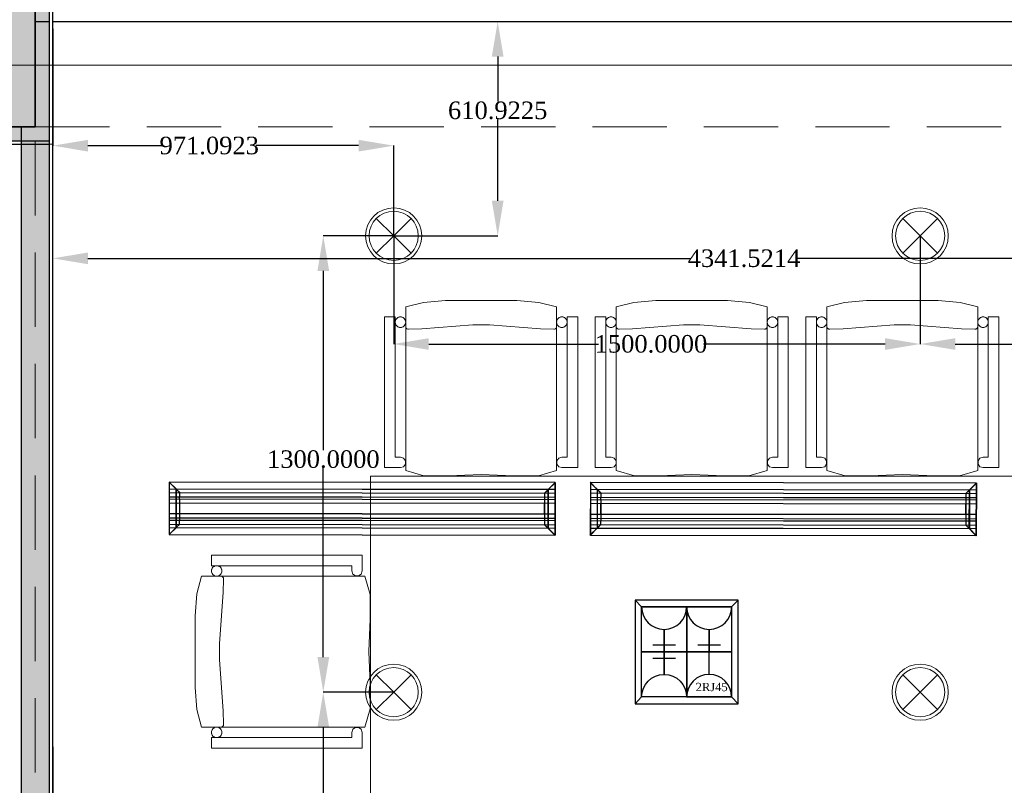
# Model space of a CAD drawing. Header units: millimetres. Extents: x 0 to 88385, y 0 to 41127.
# Tile 149 of 244: x 67362 to 70167, y 24612 to 26793. Entities that reach past the tile are written whole.
import ezdxf
from ezdxf.enums import TextEntityAlignment as Align

# ---------------------------------------------------------------- set-up
doc = ezdxf.new("R2010")
doc.units = ezdxf.units.MM
doc.header["$MEASUREMENT"] = 0
doc.linetypes.add('Dot & Dashed', pattern=[670.277762, 317.5, -176.388889, 0, -176.388874])
doc.linetypes.add('Hidden', pattern=[317.5, 211.666667, -105.833333])
for name, color, linetype in [('- განათება', 7, 'Continuous'), ('- მექანიკური ნაწილი', 7, 'Continuous'), ('- საშტეფცელო როზეტები', 7, 'Continuous'), ('Edges', 7, 'Continuous'), ('New_Structural - Bearing', 7, 'Continuous'), ('Structural - Bearing', 7, 'Continuous'), ('Structural - Grid', 7, 'Continuous')]:
    doc.layers.add(name, color=color, linetype=linetype)
for name, color, linetype, lineweight in [('New_2D Drafting - General_Pen_No__1', 7, 'Continuous', 13), ('New_Interior - Furniture _Pen_No__1', 7, 'Continuous', 13), ('New_Structural - Bearing_Pen_No__1', 7, 'Continuous', 13), ('Structural - Bearing_Pen_No__20', 1, 'Continuous', 0)]:
    doc.layers.add(name, color=color, linetype=linetype, lineweight=lineweight)
for name, color, linetype, lineweight, true_color in [('New_Interior - Lamp_Pen_No__77', 7, 'Continuous', 20, 0xffeb28), ('New_Structural - Bearing_Pen_No__255', 7, 'Continuous', 13, 0xe8e8e8), ('New_Structural - Bearing_Pen_No__5', 7, 'Continuous', 25, 0x40a5ff), ('New_Structural - Bearing_Pen_No__57', 7, 'Continuous', 25, 0xdcd214), ('Structural - Bearing_Pen_No__161', 7, 'Continuous', 13, 0x6a6a6a), ('Structural - Bearing_Pen_No__28', 7, 'Continuous', 35, 0xa80f02), ('Structural - Bearing_Pen_No__81', 7, 'Continuous', 20, 0x6a6a6a), ('Structural - Grid_Pen_No__81', 7, 'Continuous', 20, 0x6a6a6a)]:
    doc.layers.add(name, color=color, linetype=linetype, lineweight=lineweight, true_color=true_color)
doc.styles.add('GENERATED_STYLE_2', font='txt')
doc.styles.get("Standard").update_dxf_attribs({"font": 'sylfaen.ttf'})
doc.dimstyles.get("Standard").update_dxf_attribs({"dimtxt": 0.18, "dimasz": 0.18, "dimexe": 0.18, "dimexo": 0.0625, "dimgap": 0.09, "dimtad": 0, "dimtih": 1, "dimtoh": 1, "dimdec": 4, "dimzin": 0, "dimdsep": 46, "dimtxsty": 'Standard', "dimcen": 0.09, "dimadec": 0, "dimazin": 0, "dimtfac": 1, "dimtdec": 4, "dimtofl": 0, "dimtmove": 0, "dimatfit": 3, "dimfxl": 1, "dimtolj": 1, "dimtzin": 0, "dimarcsym": 0})

# ---------------------------------------------------------------- blocks, each defined once
blk = doc.blocks.new('Wall_70', base_point=(-16883.8, 22847.1))
at = {"layer": 'New_Structural - Bearing_Pen_No__57', "linetype": 'Continuous', "lineweight": 25, "true_color": 0xdcd214}
blk.add_hatch(color=52, dxfattribs=at).paths.add_polyline_path([(-16873.8, 22937.1), (-16793.8, 22937.1), (-16793.8, 26788), (-16833.8, 26788), (-16833.8, 26488), (-16873.8, 26488)])
at = {"layer": 'New_Structural - Bearing_Pen_No__1', "color": 7, "linetype": 'Continuous', "lineweight": 13}
blk.add_line((-16793.8, 26788), (-16833.8, 26788), dxfattribs=at)
at = {"layer": 'New_Structural - Bearing_Pen_No__5', "color": 161, "linetype": 'Continuous', "lineweight": 25, "true_color": 0x40a5ff}
for p, q in [((-16793.8, 22947.1), (-16793.8, 26788)), ((-16873.8, 26488), (-16873.8, 22937.1))]:
    blk.add_line(p, q, dxfattribs=at)
at = {"layer": 'New_Structural - Bearing_Pen_No__5', "color": 161, "linetype": 'Continuous', "lineweight": 25, "true_color": 0x40a5ff, "flags": 128}
blk.add_lwpolyline([(-16783.8, 22947.1), (-16783.8, 26788)], dxfattribs=at)
blk = doc.blocks.new('Wall_71', base_point=(-16933.8, 26888))
at = {"layer": 'New_Structural - Bearing_Pen_No__5', "color": 161, "linetype": 'Continuous', "lineweight": 25, "true_color": 0x40a5ff, "flags": 128}
for points in [[(-16833.8, 26788), (-16793.8, 26788)], [(-16783.8, 26788), (-11183.8, 26788)]]:
    blk.add_lwpolyline(points, dxfattribs=at)
blk = doc.blocks.new('Wall_147', base_point=(-16833.8, 26838))
at = {"layer": 'New_Structural - Bearing_Pen_No__255', "linetype": 'Continuous', "lineweight": 13, "true_color": 0xe8e8e8}
for points in [[(-16793.8, 26488), (-16793.8, 26838), (-16833.8, 26838), (-16833.8, 26488)], [(-16833.8, 26488), (-16833.8, 26448), (-16793.8, 26448)], [(-16793.8, 26488), (-16833.8, 26488), (-16793.8, 26448)]]:
    blk.add_hatch(color=254, dxfattribs=at).paths.add_polyline_path(points)
at = {"layer": 'New_Structural - Bearing_Pen_No__1', "color": 7, "linetype": 'Continuous', "lineweight": 13, "flags": 128}
for points in [[(-16833.8, 26838), (-16793.8, 26838)], [(-16793.8, 26838), (-16783.8, 26838)], [(-16783.8, 26438), (-16793.8, 26438)]]:
    blk.add_lwpolyline(points, dxfattribs=at)
at = {"layer": 'New_Structural - Bearing_Pen_No__5', "color": 161, "linetype": 'Continuous', "lineweight": 25, "true_color": 0x40a5ff}
for p, q in [((-16793.8, 26488), (-16793.8, 26838)), ((-16793.8, 26448), (-16793.8, 26488)), ((-16833.8, 26448), (-16793.8, 26448))]:
    blk.add_line(p, q, dxfattribs=at)
at = {"layer": 'New_Structural - Bearing_Pen_No__5', "color": 161, "linetype": 'Continuous', "lineweight": 25, "true_color": 0x40a5ff, "flags": 128}
blk.add_lwpolyline([(-16783.8, 26438), (-16783.8, 26838)], dxfattribs=at)
blk = doc.blocks.new('Wall_148', base_point=(-16833.8, 26488))
at = {"layer": 'New_Structural - Bearing_Pen_No__255', "linetype": 'Continuous', "lineweight": 13, "true_color": 0xe8e8e8}
blk.add_hatch(color=254, dxfattribs=at).paths.add_polyline_path([(-16833.8, 26488), (-17594.8, 26488), (-17594.8, 26448), (-16833.8, 26448)])
at = {"layer": 'New_Structural - Bearing_Pen_No__1', "color": 7, "linetype": 'Continuous', "lineweight": 13, "flags": 128}
for points in [[(-17644.8, 26488), (-17644.8, 26448)], [(-17644.8, 26448), (-17644.8, 26438)]]:
    blk.add_lwpolyline(points, dxfattribs=at)
at = {"layer": 'New_Structural - Bearing_Pen_No__5', "color": 161, "linetype": 'Continuous', "lineweight": 25, "true_color": 0x40a5ff}
for p, q in [((-17594.8, 26448), (-17634.8, 26448)), ((-17634.8, 26438), (-17594.8, 26438)), ((-17594.8, 26448), (-16833.8, 26448)), ((-16833.8, 26448), (-16793.8, 26448))]:
    blk.add_line(p, q, dxfattribs=at)
at = {"layer": 'New_Structural - Bearing_Pen_No__5', "color": 161, "linetype": 'Continuous', "lineweight": 25, "true_color": 0x40a5ff, "flags": 128}
for points in [[(-17183.8, 26488), (-17594.8, 26488)], [(-17594.8, 26438), (-16793.8, 26438)]]:
    blk.add_lwpolyline(points, dxfattribs=at)
blk = doc.blocks.new('Column_26', base_point=(-17008.8, 26663))
at = {"layer": 'Structural - Bearing_Pen_No__161', "linetype": 'Continuous', "lineweight": 0, "true_color": 0x6a6a6a}
blk.add_hatch(color=251, dxfattribs=at).paths.add_polyline_path([(-16833.8, 26488), (-16833.8, 26838), (-17183.8, 26838), (-17183.8, 26488)])
at = {"layer": 'Structural - Bearing_Pen_No__20', "color": 1, "linetype": 'Continuous', "lineweight": 0}
for p, q in [((-17008.8, 26743), (-17008.8, 26918)), ((-17088.8, 26663), (-17263.8, 26663)), ((-16928.8, 26663), (-16753.8, 26663)), ((-17008.8, 26583), (-17008.8, 26408))]:
    blk.add_line(p, q, dxfattribs=at)
blk.add_point((-17008.8, 26663), dxfattribs=at)
at = {"layer": 'Structural - Bearing_Pen_No__28', "color": 14, "linetype": 'Continuous', "lineweight": 35, "true_color": 0xa80f02, "flags": 128}
blk.add_lwpolyline([(-16833.8, 26488), (-16833.8, 26838), (-17183.8, 26838), (-17183.8, 26488)], close=True, dxfattribs=at)
blk = doc.blocks.new('Standard grid marker')
at = {"layer": 'Structural - Grid_Pen_No__81', "color": 251, "linetype": 'Continuous', "lineweight": 20, "true_color": 0x6a6a6a}
blk.add_line((1000, 0), (51328.1, 0), dxfattribs=at)
at = {"layer": 'Structural - Grid_Pen_No__81', "color": 251, "lineweight": 20, "true_color": 0x6a6a6a, "style": 'GENERATED_STYLE_2'}
for tag, p in [('AC_MarkerText_1_0', (-100, -144)), ('AC_MarkerText_1_1', (52428.1, -144))]:
    blk.add_attdef(tag, text='', height=100, rotation=180, dxfattribs=at).set_placement(p, align=Align.TOP_CENTER)
blk = doc.blocks.new('Chair 06 27')
at = {"layer": 'New_Interior - Furniture _Pen_No__1', "color": 7, "linetype": 'Continuous', "lineweight": 13}
for p, q in [((110.3, 494.9), (60, 482.3)), ((60, 482.3), (60, 16.5)), ((173, 500), (110.3, 494.9)), ((275, 500), (173, 500)), ((377, 500), (275, 500)), ((439.7, 494.9), (377, 500)), ((490, 482.3), (439.7, 494.9)), ((490, 16.5), (490, 482.3)), ((30, 453.7), (0, 453.7)), ((0, 453.7), (0, 24.4)), ((30, 53.9), (30, 453.7)), ((550, 453.7), (520, 453.7)), ((520, 453.7), (520, 53.9)), ((550, 24.4), (550, 453.7)), ((60.2, 424.7), (60, 426)), ((60.7, 423.3), (60.2, 424.7)), ((61.4, 422.1), (60.7, 423.3)), ((62.3, 421.1), (61.4, 422.1)), ((63.4, 420.2), (62.3, 421.1)), ((251.5, 430.7), (106, 419.7)), ((298.5, 430.7), (251.5, 430.7)), ((444, 419.7), (298.5, 430.7)), ((487.7, 421.1), (486.6, 420.2)), ((488.6, 422.1), (487.7, 421.1)), ((489.3, 423.3), (488.6, 422.1)), ((64.6, 419.5), (63.4, 420.2)), ((65.9, 419), (64.6, 419.5)), ((67.3, 418.7), (65.9, 419)), ((68, 418.7), (67.3, 418.7)), ((106, 419.7), (68, 418.7)), ((482, 418.7), (444, 419.7)), ((482.7, 418.7), (482, 418.7)), ((484.1, 419), (482.7, 418.7)), ((485.4, 419.5), (484.1, 419)), ((486.6, 420.2), (485.4, 419.5)), ((45, 53.9), (30, 53.9)), ((53.8, 51), (45, 53.9)), ((59.3, 43.5), (53.8, 51)), ((53.8, 26.8), (59.3, 34.3)), ((59.3, 34.3), (59.3, 43.5)), ((496.2, 51), (490.7, 43.5)), ((490.7, 43.5), (490.7, 34.3)), ((490.7, 34.3), (496.2, 26.8)), ((505, 53.9), (496.2, 51)), ((520, 53.9), (505, 53.9)), ((0, 24.4), (45, 24.4)), ((45, 24.4), (53.8, 26.8)), ((60, 16.5), (111.9, 1.2)), ((111.9, 1.2), (182, 0.9)), ((182, 0.9), (275, 5.1)), ((275, 5.1), (368, 0.9)), ((368, 0.9), (438.1, 1.2)), ((438.1, 1.2), (490, 16.5)), ((496.2, 26.8), (505, 24.4)), ((505, 24.4), (550, 24.4))]:
    blk.add_line(p, q, dxfattribs=at)
at = {"layer": 'New_Interior - Furniture _Pen_No__1', "color": 7, "linetype": 'Continuous', "lineweight": 13, "flags": 128}
for points in [[(60, 16.5), (111.9, 1.2), (182, 0.9), (275, 5.1), (368, 0.9), (438.1, 1.2), (490, 16.5), (490, 482.3), (439.7, 494.9), (377, 500), (275, 500), (173, 500), (110.3, 494.9), (60, 482.3)], [(0, 24.4), (45, 24.4), (53.8, 26.8), (59.3, 34.3), (59.3, 43.5), (53.8, 51), (45, 53.9), (30, 53.9), (30, 453.7), (0, 453.7)], [(45, 453.7), (42.4, 453.5), (39.9, 452.8), (37.5, 451.7), (35.4, 450.2), (33.5, 448.4), (32, 446.2), (30.9, 443.9), (30.2, 441.3), (30, 438.7), (30.2, 436.1), (30.9, 433.6), (32, 431.2), (33.5, 429.1), (35.4, 427.2), (37.5, 425.7), (39.9, 424.6), (42.4, 424), (45, 423.7), (47.6, 424), (50.1, 424.6), (52.5, 425.7), (54.6, 427.2), (56.5, 429.1), (58, 431.2), (59.1, 433.6), (59.8, 436.1), (60, 438.7), (59.8, 441.3), (59.1, 443.9), (58, 446.2), (56.5, 448.4), (54.6, 450.2), (52.5, 451.7), (50.1, 452.8), (47.6, 453.5)], [(505, 453.7), (502.4, 453.5), (499.9, 452.8), (497.5, 451.7), (495.4, 450.2), (493.5, 448.4), (492, 446.2), (490.9, 443.9), (490.2, 441.3), (490, 438.7), (490.2, 436.1), (490.9, 433.6), (492, 431.2), (493.5, 429.1), (495.4, 427.2), (497.5, 425.7), (499.9, 424.6), (502.4, 424), (505, 423.7), (507.6, 424), (510.1, 424.6), (512.5, 425.7), (514.6, 427.2), (516.5, 429.1), (518, 431.2), (519.1, 433.6), (519.8, 436.1), (520, 438.7), (519.8, 441.3), (519.1, 443.9), (518, 446.2), (516.5, 448.4), (514.6, 450.2), (512.5, 451.7), (510.1, 452.8), (507.6, 453.5)], [(520, 53.9), (505, 53.9), (496.2, 51), (490.7, 43.5), (490.7, 34.3), (496.2, 26.8), (505, 24.4), (550, 24.4), (550, 453.7), (520, 453.7)]]:
    blk.add_lwpolyline(points, close=True, dxfattribs=at)
at = {"layer": 'New_Interior - Furniture _Pen_No__1', "color": 7, "linetype": 'Continuous', "lineweight": 13}
for centre, start_param, end_param in [((45, 438.7), 4.712389, 7.853982), ((45, 438.7), 1.570796, 4.712389), ((505, 438.7), 4.712389, 7.853982), ((505, 438.7), 1.570796, 4.712389)]:
    blk.add_ellipse(centre, major_axis=(-15, 0), ratio=0.9996, start_param=start_param, end_param=end_param, dxfattribs=at)
blk = doc.blocks.new('Beam_4', base_point=(-17008.8, 14663))
at = {"layer": 'Structural - Bearing_Pen_No__81', "color": 251, "linetype": 'Hidden', "lineweight": 20, "true_color": 0x6a6a6a}
blk.add_line((-16833.8, 20838), (-16833.8, 26488), dxfattribs=at)
blk = doc.blocks.new('Beam_12', base_point=(-47008.8, 26663))
at = {"layer": 'Structural - Bearing_Pen_No__81', "color": 251, "linetype": 'Dot & Dashed', "lineweight": 20, "true_color": 0x6a6a6a}
blk.add_line((-47008.8, 26663), (991.2, 26663), dxfattribs=at)
at = {"layer": 'Structural - Bearing_Pen_No__81', "color": 251, "linetype": 'Hidden', "lineweight": 20, "true_color": 0x6a6a6a}
blk.add_line((-16833.8, 26488), (-11183.8, 26488), dxfattribs=at)
blk = doc.blocks.new('იატაკის 4 იანი ჩარჩო')
at = {"layer": '- საშტეფცელო როზეტები', "color": 5}
for p, q in [((-12008.3, -6506.7), (-12026.8, -6526.1)), ((-11751.8, -6506.7), (-11733.3, -6526.1)), ((-12026.8, -6526.1), (-11733.3, -6526.1))]:
    blk.add_line(p, q, dxfattribs=at)
for points in [[(-11733.3, -6526.1), (-11733.3, -6230.8), (-12026.8, -6230.8), (-12026.8, -6526.1)], [(-12026.8, -6230.8), (-12008.3, -6250.3)], [(-11751.8, -6250.3), (-11733.3, -6230.8)]]:
    blk.add_lwpolyline(points, dxfattribs=at)
for points in [[(-12008.3, -6250.3), (-11880, -6250.3), (-11880, -6378.5), (-12008.3, -6378.5)], [(-11880, -6250.3), (-11751.8, -6250.3), (-11751.8, -6378.5), (-11880, -6378.5)], [(-12008.3, -6378.5), (-11880, -6378.5), (-11880, -6506.7), (-12008.3, -6506.7)], [(-11880, -6378.5), (-11751.8, -6378.5), (-11751.8, -6506.7), (-11880, -6506.7)]]:
    blk.add_lwpolyline(points, close=True, dxfattribs=at)
blk = doc.blocks.new('იატაკის კოლოფში სამონტაჟო როზეტი იპ22')
at = {"layer": '- საშტეფცელო როზეტები', "color": 5, "lineweight": 25}
for p, q in [((0, 261), (0, 527)), ((-133, 444), (133, 444))]:
    blk.add_line(p, q, dxfattribs=at)
at = {"layer": '- საშტეფცელო როზეტები', "color": 5}
blk.add_line((-133, 444), (133, 444), dxfattribs=at)
for points in [[(0, 527), (0, 261)], [(-261, 0), (261, 0)]]:
    blk.add_lwpolyline(points, dxfattribs=at)
at = {"layer": '- საშტეფცელო როზეტები', "color": 5, "lineweight": 25}
blk.add_arc((0, 0), 261, 0, 180, dxfattribs=at)
at = {"layer": '- საშტეფცელო როზეტები', "color": 5}
for start, end in [(90, 180), (0, 90)]:
    blk.add_arc((0, 0), 261, start, end, dxfattribs=at)
blk = doc.blocks.new('2 cali internetis rozeti')
at = {"layer": '- საშტეფცელო როზეტები', "color": 5}
for p, q in [((-9463.5, -8848.5), (-9463.5, -8783.2)), ((-9527.6, -8912.7), (-9399.3, -8912.7))]:
    blk.add_line(p, q, dxfattribs=at)
blk.add_arc((-9463.5, -8912.7), 64.1, 0, 180, dxfattribs=at)
at = {"layer": '- საშტეფცელო როზეტები', "color": 1, "insert": (-9502, -8872.5), "char_height": 23.657, "attachment_point": 1}
blk.add_mtext_dynamic_manual_height_columns('{\\fSylfaen|b0|i0|c0|p18;2RJ45}', width=4.298, gutter_width=0.0538, heights=[0], dxfattribs=at)
blk = doc.blocks.new('lineardiffplan')
at = {"layer": 'Edges'}
for p, q in [((392.8, 274.9), (392.8, 274.6)), ((393.1, 274.9), (392.8, 274.9)), ((422.8, 244.9), (392.8, 274.9)), ((392.8, 274.6), (392.9, 274.5)), ((392.9, 125.2), (392.9, 274.5)), ((412.4, 255), (392.9, 274.5)), ((1492.8, 255.3), (392.9, 255.3)), ((392.9, 254.9), (1492.8, 254.9)), ((393.1, 274.9), (393.2, 274.8)), ((393.2, 274.8), (412.7, 255.3)), ((412.4, 144.7), (412.4, 255)), ((412.8, 254.6), (412.4, 255)), ((412.7, 255.3), (413.1, 254.9)), ((412.8, 145.1), (412.8, 254.6)), ((412.8, 254.6), (422.8, 244.6)), ((413.1, 254.9), (423.1, 244.9)), ((1472.5, 254.9), (1462.5, 244.9)), ((1462.8, 244.9), (1492.8, 274.9)), ((1462.9, 244.6), (1472.8, 254.5)), ((1472.9, 255.3), (1472.5, 254.9)), ((1472.8, 254.5), (1473.2, 254.9)), ((1472.8, 254.5), (1472.8, 145.3)), ((1472.9, 255.3), (1492.4, 274.8)), ((1473.2, 254.9), (1492.8, 274.5)), ((1473.2, 144.9), (1473.2, 254.9)), ((1492.4, 274.8), (1492.5, 274.9)), ((1492.8, 274.9), (1492.5, 274.9)), ((1492.8, 274.5), (1492.8, 274.9)), ((1492.8, 274.5), (1492.8, 274.5)), ((1492.8, 125.4), (1492.8, 274.5)), ((392.9, 244.9), (1492.8, 244.9)), ((392.9, 233.2), (1492.8, 233.2)), ((392.9, 233), (1492.8, 233)), ((392.9, 226.8), (1492.8, 226.8)), ((392.9, 226.5), (1492.8, 226.5)), ((422.8, 244.6), (422.8, 244.9)), ((422.8, 244.9), (423.1, 244.9)), ((422.8, 244.6), (422.8, 244.6)), ((422.8, 244.6), (422.8, 233.2)), ((422.8, 233), (422.8, 233.2)), ((422.8, 226.8), (422.8, 233)), ((422.8, 226.5), (422.8, 226.8)), ((422.8, 214.9), (422.8, 226.5)), ((423.1, 244.9), (423.1, 244.9)), ((1462.5, 244.9), (1462.5, 244.9)), ((1462.5, 244.9), (1462.8, 244.9)), ((1462.8, 244.9), (1462.9, 244.6)), ((1462.8, 244.5), (1462.9, 244.6)), ((1462.8, 233.2), (1462.8, 244.5)), ((1462.8, 233), (1462.8, 233.2)), ((1462.8, 226.8), (1462.8, 233)), ((1462.8, 226.5), (1462.8, 226.8)), ((1462.8, 214.9), (1462.8, 226.5)), ((392.9, 214.9), (1492.8, 214.9)), ((1492.8, 214.8), (392.9, 214.8)), ((422.4, 214.9), (422.3, 214.9)), ((422.8, 214.9), (422.4, 214.9)), ((422.8, 184.9), (422.8, 214.9)), ((423.2, 214.9), (422.8, 214.9)), ((423.2, 214.8), (422.8, 214.9)), ((423.2, 214.8), (423.2, 214.9)), ((423.2, 214.8), (423.2, 184.9)), ((1462.8, 214.9), (1462.4, 214.9)), ((1462.4, 214.9), (1462.4, 214.8)), ((1462.8, 214.9), (1462.4, 214.8)), ((1462.4, 184.9), (1462.4, 214.8)), ((1462.8, 214.9), (1462.8, 184.9)), ((1462.8, 214.9), (1463.2, 214.9)), ((1463.2, 214.9), (1463.3, 214.9)), ((1492.8, 184.9), (392.9, 184.9)), ((392.9, 173.2), (1492.8, 173.2)), ((392.9, 173), (1492.8, 173)), ((422.4, 184.9), (422.3, 184.9)), ((422.8, 184.9), (422.4, 184.9)), ((422.8, 184.9), (423.2, 184.9)), ((422.8, 173.2), (422.8, 184.9)), ((422.8, 173), (422.8, 173.2)), ((422.8, 173), (422.8, 166.8)), ((1462.4, 184.9), (1462.8, 184.9)), ((1462.8, 173.2), (1462.8, 184.9)), ((1463.2, 184.9), (1462.8, 184.9)), ((1462.8, 173), (1462.8, 173.2)), ((1462.8, 166.8), (1462.8, 173)), ((1463.2, 184.9), (1463.3, 184.9)), ((392.8, 124.9), (422.8, 154.9)), ((392.9, 166.8), (1492.8, 166.8)), ((392.9, 166.5), (1492.8, 166.5)), ((392.9, 154.9), (1492.8, 154.9)), ((1492.8, 144.9), (392.9, 144.9)), ((392.9, 125.2), (412.4, 144.7)), ((392.9, 144.5), (1492.8, 144.5)), ((412.7, 144.5), (393.2, 124.9)), ((412.8, 145.1), (412.4, 144.7)), ((412.7, 144.5), (413.1, 144.9)), ((412.8, 145.1), (422.8, 155.1)), ((423.1, 154.8), (413.1, 144.9)), ((422.8, 166.5), (422.8, 166.8)), ((422.8, 155.1), (422.8, 166.5)), ((422.8, 154.9), (422.8, 155.1)), ((422.8, 155.1), (422.8, 155.1)), ((423.1, 154.8), (422.8, 154.9)), ((423.1, 154.8), (423.1, 154.9)), ((1462.5, 154.8), (1462.4, 154.9)), ((1462.8, 154.9), (1462.5, 154.8)), ((1462.5, 154.8), (1472.4, 144.9)), ((1462.8, 166.5), (1462.8, 166.8)), ((1462.8, 155.3), (1462.8, 166.5)), ((1462.9, 155.2), (1462.8, 155.3)), ((1462.9, 155.2), (1462.8, 154.9)), ((1462.8, 154.9), (1492.8, 124.9)), ((1472.8, 145.3), (1462.9, 155.2)), ((1472.4, 144.9), (1472.8, 144.5)), ((1473.2, 144.9), (1472.8, 145.3)), ((1472.8, 144.5), (1492.4, 124.9)), ((1473.2, 144.9), (1492.8, 125.4)), ((392.9, 125.2), (392.8, 125.1)), ((392.8, 125.1), (392.8, 124.9)), ((392.8, 124.9), (393.1, 124.9)), ((393.2, 124.9), (393.1, 124.9)), ((1492.4, 124.9), (1492.8, 124.9)), ((1492.4, 124.9), (1492.4, 124.9)), ((1492.8, 125.3), (1492.8, 125.4)), ((1492.8, 124.9), (1492.8, 125.3))]:
    blk.add_line(p, q, dxfattribs=at)
blk.add_lwpolyline([(393.2, 274.8), (1492.8, 274.8), (1492.8, 124.9), (393.2, 124.9)], close=True, dxfattribs=at)
blk = doc.blocks.new('Recessed Spot')
at = {"layer": 'New_Interior - Lamp_Pen_No__77', "color": 2, "linetype": 'Continuous', "lineweight": 20, "true_color": 0xffeb28}
for q in [(-49.5, 49.5), (49.5, 49.5), (-49.5, -49.5), (49.5, -49.5)]:
    blk.add_line((0, 0), q, dxfattribs=at)
at = {"layer": 'New_Interior - Lamp_Pen_No__77', "color": 2, "linetype": 'Continuous', "lineweight": 20, "true_color": 0xffeb28, "flags": 128}
blk.add_lwpolyline([(80, 0, 1), (-80, 0, 1)], format="xyb", close=True, dxfattribs=at)
at = {"layer": 'New_Interior - Lamp_Pen_No__77', "color": 2, "linetype": 'Continuous', "lineweight": 20, "true_color": 0xffeb28}
blk.add_circle((0, 0), 70, dxfattribs=at)
blk = doc.blocks.new('*D595')
at = {"layer": '- საშტეფცელო როზეტები', "color": 0, "lineweight": -2, "transparency": 16777216}
for p, q in [((67456.5, 24652.9), (67456.5, 26113.2)), ((67556.5, 26113), (69272.9, 26113)), ((71698, 26113), (69578.5, 26113)), ((71798, 25082.6), (71798, 26113.2))]:
    blk.add_line(p, q, dxfattribs=at)
at = {"layer": '- საშტეფცელო როზეტები', "color": 0, "transparency": 16777216}
for points in [[(67556.5, 26129.7), (67556.5, 26096.3), (67456.5, 26113)], [(71698, 26129.7), (71698, 26096.3), (71798, 26113)]]:
    blk.add_solid(points, dxfattribs=at)
at = {"layer": 'Defpoints', "color": 0, "transparency": 16777216}
for p in [(71798, 26113), (71798, 25082.6), (67456.5, 24652.8)]:
    blk.add_point(p, dxfattribs=at)
at = {"layer": '- საშტეფცელო როზეტები', "color": 0, "transparency": 16777216, "insert": (69425.7, 26113), "char_height": 50, "attachment_point": 5}
blk.add_mtext('\\A1;{\\fSylfaen|b0|i0|c0|p18;4341.5214}', dxfattribs=at)
blk = doc.blocks.new('*D596')
at = {"layer": '- საშტეფცელო როზეტები', "color": 0, "lineweight": -2, "transparency": 16777216}
for p, q in [((67456.5, 24721.4), (67456.5, 23813.8)), ((71840.7, 24690.3), (71840.7, 23813.8)), ((67556.5, 23814), (69446.2, 23814)), ((71740.7, 23814), (69749.8, 23814))]:
    blk.add_line(p, q, dxfattribs=at)
at = {"layer": '- საშტეფცელო როზეტები', "color": 0, "transparency": 16777216}
for points in [[(67556.5, 23830.7), (67556.5, 23797.3), (67456.5, 23814)], [(71740.7, 23830.7), (71740.7, 23797.3), (71840.7, 23814)]]:
    blk.add_solid(points, dxfattribs=at)
at = {"layer": 'Defpoints', "color": 0, "transparency": 16777216}
for p in [(67456.5, 24721.5), (71840.7, 24690.3), (71840.7, 23814)]:
    blk.add_point(p, dxfattribs=at)
at = {"layer": '- საშტეფცელო როზეტები', "color": 0, "transparency": 16777216, "insert": (69598, 23814), "char_height": 50, "attachment_point": 5}
blk.add_mtext('\\A1;{\\fSylfaen|b0|i0|c0|p18;4384.1732}', dxfattribs=at)
blk = doc.blocks.new('*D1130')
at = {"layer": '- განათება', "color": 0, "lineweight": -2, "transparency": 16777216}
for p, q in [((68126.6, 26788), (68724, 26788)), ((68723.9, 26688), (68723.9, 26560)), ((68723.9, 26277.1), (68723.9, 26508.6)), ((68427.7, 26177.1), (68724, 26177.1))]:
    blk.add_line(p, q, dxfattribs=at)
at = {"layer": '- განათება', "color": 0, "transparency": 16777216}
for points in [[(68707.2, 26688), (68740.5, 26688), (68723.9, 26788)], [(68707.2, 26277.1), (68740.5, 26277.1), (68723.9, 26177.1)]]:
    blk.add_solid(points, dxfattribs=at)
at = {"layer": 'Defpoints', "color": 0, "transparency": 16777216}
for p in [(68126.5, 26788), (68427.6, 26177.1), (68723.9, 26177.1)]:
    blk.add_point(p, dxfattribs=at)
at = {"layer": '- განათება', "color": 0, "transparency": 16777216, "insert": (68723.9, 26534.3), "char_height": 50, "attachment_point": 5}
blk.add_mtext('\\A1;{\\fSylfaen|b0|i0|c0|p18;610.9225}', dxfattribs=at)
blk = doc.blocks.new('*D1131')
at = {"layer": '- განათება', "color": 0, "lineweight": -2, "transparency": 16777216}
for p, q in [((67456.5, 26767), (67456.5, 26433.9)), ((67556.5, 26434.1), (67768.2, 26434.1)), ((68327.6, 26434.1), (68035.8, 26434.1)), ((68427.6, 26177.1), (68427.6, 26434.3))]:
    blk.add_line(p, q, dxfattribs=at)
at = {"layer": '- განათება', "color": 0, "transparency": 16777216}
for points in [[(67556.5, 26450.7), (67556.5, 26417.4), (67456.5, 26434.1)], [(68327.6, 26450.7), (68327.6, 26417.4), (68427.6, 26434.1)]]:
    blk.add_solid(points, dxfattribs=at)
at = {"layer": 'Defpoints', "color": 0, "transparency": 16777216}
for p in [(67456.5, 26767.1), (68427.6, 26434.1), (68427.6, 26177.1)]:
    blk.add_point(p, dxfattribs=at)
at = {"layer": '- განათება', "color": 0, "transparency": 16777216, "insert": (67902, 26434.1), "char_height": 50, "attachment_point": 5}
blk.add_mtext('\\A1;{\\fSylfaen|b0|i0|c0|p18;971.0923}', dxfattribs=at)
blk = doc.blocks.new('*D1144')
at = {"layer": '- განათება', "color": 0, "lineweight": -2, "transparency": 16777216}
for p, q in [((68427.5, 24877.1), (68226.9, 24877.1)), ((68227.1, 24777.1), (68227.1, 24266.2)), ((68227.1, 23677.1), (68227.1, 24214.9)), ((68427.5, 23577.1), (68226.9, 23577.1))]:
    blk.add_line(p, q, dxfattribs=at)
at = {"layer": '- განათება', "color": 0, "transparency": 16777216}
for points in [[(68210.4, 24777.1), (68243.8, 24777.1), (68227.1, 24877.1)], [(68210.4, 23677.1), (68243.8, 23677.1), (68227.1, 23577.1)]]:
    blk.add_solid(points, dxfattribs=at)
at = {"layer": 'Defpoints', "color": 0, "transparency": 16777216}
for p in [(68427.6, 24877.1), (68227.1, 23577.1), (68427.6, 23577.1)]:
    blk.add_point(p, dxfattribs=at)
at = {"layer": '- განათება', "color": 0, "transparency": 16777216, "insert": (68227.1, 24240.6), "char_height": 50, "attachment_point": 5}
blk.add_mtext('\\A1;{\\fSylfaen|b0|i0|c0|p18;1300.0000}', dxfattribs=at)
blk = doc.blocks.new('*D1145')
at = {"layer": '- განათება', "color": 0, "lineweight": -2, "transparency": 16777216}
for p, q in [((68427.5, 26177.1), (68226.9, 26177.1)), ((68227.1, 26077.1), (68227.1, 25566.2)), ((68227.1, 24977.1), (68227.1, 25514.9)), ((68427.5, 24877.1), (68226.9, 24877.1))]:
    blk.add_line(p, q, dxfattribs=at)
at = {"layer": '- განათება', "color": 0, "transparency": 16777216}
for points in [[(68210.4, 26077.1), (68243.8, 26077.1), (68227.1, 26177.1)], [(68210.4, 24977.1), (68243.8, 24977.1), (68227.1, 24877.1)]]:
    blk.add_solid(points, dxfattribs=at)
at = {"layer": 'Defpoints', "color": 0, "transparency": 16777216}
for p in [(68427.6, 26177.1), (68227.1, 24877.1), (68427.6, 24877.1)]:
    blk.add_point(p, dxfattribs=at)
at = {"layer": '- განათება', "color": 0, "transparency": 16777216, "insert": (68227.1, 25540.6), "char_height": 50, "attachment_point": 5}
blk.add_mtext('\\A1;{\\fSylfaen|b0|i0|c0|p18;1300.0000}', dxfattribs=at)
blk = doc.blocks.new('*D1149')
at = {"layer": '- განათება', "color": 0, "lineweight": -2, "transparency": 16777216}
for p, q in [((68427.6, 26177), (68427.6, 25868.8)), ((69927.6, 26177), (69927.6, 25868.8)), ((68527.6, 25869), (69011, 25869)), ((69827.6, 25869), (69310.2, 25869))]:
    blk.add_line(p, q, dxfattribs=at)
at = {"layer": '- განათება', "color": 0, "transparency": 16777216}
for points in [[(68527.6, 25885.6), (68527.6, 25852.3), (68427.6, 25869)], [(69827.6, 25885.6), (69827.6, 25852.3), (69927.6, 25869)]]:
    blk.add_solid(points, dxfattribs=at)
at = {"layer": 'Defpoints', "color": 0, "transparency": 16777216}
for p in [(68427.6, 26177.1), (69927.6, 26177.1), (68427.6, 25869)]:
    blk.add_point(p, dxfattribs=at)
at = {"layer": '- განათება', "color": 0, "transparency": 16777216, "insert": (69160.6, 25869), "char_height": 50, "attachment_point": 5}
blk.add_mtext('\\A1;{\\fSylfaen|b0|i0|c0|p18;1500.0000}', dxfattribs=at)
blk = doc.blocks.new('*D1146')
at = {"layer": '- განათება', "color": 0, "lineweight": -2, "transparency": 16777216}
for p, q in [((69927.6, 26177), (69927.6, 25868.8)), ((71427.6, 26177), (71427.6, 25868.8)), ((70027.6, 25869), (70511, 25869)), ((71327.6, 25869), (70810.2, 25869))]:
    blk.add_line(p, q, dxfattribs=at)
at = {"layer": '- განათება', "color": 0, "transparency": 16777216}
for points in [[(70027.6, 25885.6), (70027.6, 25852.3), (69927.6, 25869)], [(71327.6, 25885.6), (71327.6, 25852.3), (71427.6, 25869)]]:
    blk.add_solid(points, dxfattribs=at)
at = {"layer": 'Defpoints', "color": 0, "transparency": 16777216}
for p in [(69927.6, 26177.1), (71427.6, 26177.1), (69927.6, 25869)]:
    blk.add_point(p, dxfattribs=at)
at = {"layer": '- განათება', "color": 0, "transparency": 16777216, "insert": (70660.6, 25869), "char_height": 50, "attachment_point": 5}
blk.add_mtext('\\A1;{\\fSylfaen|b0|i0|c0|p18;1500.0000}', dxfattribs=at)

msp = doc.modelspace()

# ---------------------------------------------------------------- linework, layer by layer
at = {"layer": 'New_2D Drafting - General_Pen_No__1', "color": 7, "linetype": 'Continuous', "lineweight": 13}
msp.add_lwpolyline([(68361.85811, 24492.51971), (68361.85811, 25492.51971), (73861.85811, 25492.51971), (73861.85811, 24492.51971)], close=True, dxfattribs=at)

# ---------------------------------------------------------------- block references
at = {"layer": '- განათება', "color": 2, "linetype": 'Continuous', "lineweight": 20, "true_color": 0xffeb28, "zscale": 1000}
for p in [(68427.59822, 26177.05844), (69927.59822, 26177.05844), (68427.59822, 24877.05844), (69927.59822, 24877.05844)]:
    msp.add_blockref('Recessed Spot', p, dxfattribs=at)
at = {"layer": '- მექანიკური ნაწილი', "xscale": -1, "rotation": 179.9146932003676}
for p in [(67395.13399, 25601.36743), (68595.2052, 25600.08549)]:
    msp.add_blockref('lineardiffplan', p, dxfattribs=at)
at = {"layer": '- საშტეფცელო როზეტები'}
for name, p in [('იატაკის 4 იანი ჩარჩო', (81142.33597, 31370.26349)), ('2 cali internetis rozeti', (78789.89449, 33776.20126))]:
    msp.add_blockref(name, p, dxfattribs=at)
at = {"layer": '- საშტეფცელო როზეტები', "color": 6, "xscale": 0.2457613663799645, "yscale": 0.2457613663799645, "zscale": 0.2457613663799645, "rotation": 180}
for p in [(69198.16506, 25119.99849), (69326.43201, 25119.99849)]:
    msp.add_blockref('იატაკის კოლოფში სამონტაჟო როზეტი იპ22', p, dxfattribs=at)
at = {"layer": '- საშტეფცელო როზეტები', "color": 6, "xscale": -0.2457613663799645, "yscale": 0.2457613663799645, "zscale": 0.2457613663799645}
msp.add_blockref('იატაკის კოლოფში სამონტაჟო როზეტი იპ22', (69198.16506, 24863.53656), dxfattribs=at)
at = {"layer": 'New_Interior - Furniture _Pen_No__1', "color": 7, "linetype": 'Continuous', "lineweight": 13, "xscale": -1, "zscale": 1000}
for p in [(68951.8051, 25492.51971), (69551.8051, 25492.51971), (70151.8051, 25492.51971)]:
    msp.add_blockref('Chair 06 27', p, dxfattribs=at)
at = {"layer": 'New_Interior - Furniture _Pen_No__1', "color": 7, "linetype": 'Continuous', "lineweight": 13, "zscale": 1000, "rotation": 90}
msp.add_blockref('Chair 06 27', (68361.85811, 24717.51971), dxfattribs=at)
at = {"layer": 'New_Structural - Bearing', "color": 7, "lineweight": 35}
for name, p in [('Wall_70', (67356.5059, 22847.05844)), ('Wall_71', (67306.5059, 26887.98097)), ('Wall_147', (67406.5059, 26837.98097)), ('Wall_148', (67406.5059, 26487.98097))]:
    msp.add_blockref(name, p, dxfattribs=at)
at = {"layer": 'Structural - Bearing', "color": 251, "lineweight": 20, "true_color": 0x6a6a6a}
for name, p in [('Beam_4', (67231.5059, 14662.98097)), ('Beam_12', (37231.5059, 26662.98097))]:
    msp.add_blockref(name, p, dxfattribs=at)
at = {"layer": 'Structural - Bearing', "color": 14, "lineweight": 35, "true_color": 0xa80f02}
msp.add_blockref('Column_26', (67231.5059, 26662.98097), dxfattribs=at)
at = {"layer": 'Structural - Grid', "color": 8, "linetype": 'Continuous', "lineweight": 15, "zscale": 1000, "rotation": 180}
msp.add_blockref('Standard grid marker', (88184.57817, 26662.98097), dxfattribs=at)

# ---------------------------------------------------------------- dimensions: what is measured, and where the dimension line sits
at = {"layer": '- განათება', "color": 1}
dim = msp.add_linear_dim(base=(68427.59822, 26434.07747), p1=(67456.5059, 26767.05844), p2=(68427.59822, 26177.05844), text='{\\fSylfaen|b0|i0|c0|p18;<>}', dimstyle='Standard', override={"dimtxt": 50, "dimasz": 100}, dxfattribs=at)
dim.commit()
dim.dimension.update_dxf_attribs({"geometry": '*D1131', "text_midpoint": (67902, 26434.07747), "dimtype": 160})
for base, p1, p2, angle, picture, middle in [((68723.86325, 26177.05844), (68126.5, 26787.98097), (68427.59822, 26177.05844), 270, '*D1130', (68723.86325, 26534.32635)), ((68227.09232, 24877.05844), (68427.59822, 26177.05844), (68427.59822, 24877.05844), 270, '*D1145', (68227.09232, 25540.57747)), ((68427.59822, 25868.95714), (69927.59822, 26177.05844), (68427.59822, 26177.05844), 180, '*D1149', (69160.59232, 25868.95714)), ((69927.59822, 25868.95714), (71427.59822, 26177.05844), (69927.59822, 26177.05844), 180, '*D1146', (70660.59232, 25868.95714)), ((68227.09232, 23577.05844), (68427.59822, 24877.05844), (68427.59822, 23577.05844), 270, '*D1144', (68227.09232, 24240.57747))]:
    dim = msp.add_linear_dim(base=base, p1=p1, p2=p2, angle=angle, text='{\\fSylfaen|b0|i0|c0|p18;<>}', dimstyle='Standard', override={"dimtxt": 50, "dimasz": 100}, dxfattribs=at)
    dim.commit()
    dim.dimension.update_dxf_attribs({"geometry": picture, "text_midpoint": middle, "dimtype": 160})
at = {"layer": '- საშტეფცელო როზეტები', "color": 1}
for base, p1, p2, picture, middle in [((71798.02729, 26113), (67456.5059, 24652.82123), (71798.02729, 25082.56045), '*D595', (69425.67349, 26113)), ((71840.67909, 23814), (67456.5059, 24721.5), (71840.67909, 24690.34412), '*D596', (69598, 23814))]:
    dim = msp.add_linear_dim(base=base, p1=p1, p2=p2, text='{\\fSylfaen|b0|i0|c0|p18;<>}', dimstyle='Standard', override={"dimtxt": 50, "dimasz": 100}, dxfattribs=at)
    dim.commit()
    dim.dimension.update_dxf_attribs({"geometry": picture, "text_midpoint": middle, "dimtype": 160})

doc.saveas('drawing.dxf')
